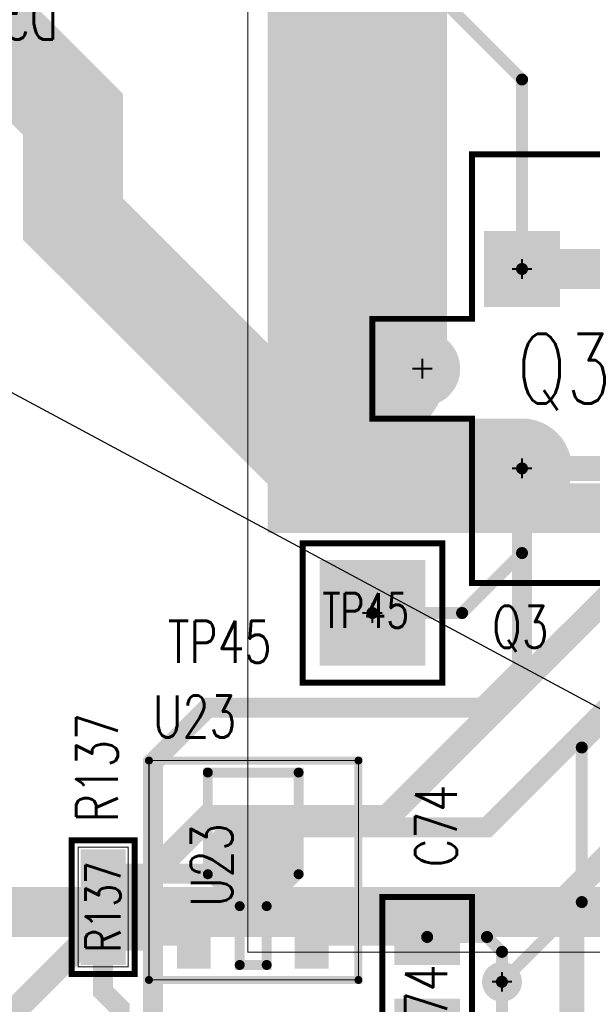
# Model space of a CAD drawing. Extents: x -7.2 to 18.3, y -5.6 to 10.9.
# Tile 98 of 112: x 9.2 to 9.8, y 2.6 to 3.5. Entities that reach past the tile are written whole.
import ezdxf
from ezdxf.enums import TextEntityAlignment as Align

# ---------------------------------------------------------------- set-up
doc = ezdxf.new("R2010")
doc.units = 0
for name, pattern in [('SIG_14', [2, 1, 1]), ('SIG_154', [2, 1, 1]), ('SIG_156', [2, 1, 1]), ('SIG_17', [2, 1, 1]), ('SIG_178', [2, 1, 1]), ('SIG_19', [2, 1, 1]), ('SIG_203', [2, 1, 1]), ('SIG_7', [2, 1, 1]), ('SIG_92', [2, 1, 1]), ('TRMIDX_1', [2, 1, 1])]:
    doc.linetypes.add(name, pattern=pattern)
for name, color, linetype in [('2D_LINE_02', 112, 'CONTINUOUS'), ('DRIL_NPLTE_THRU_01', 16, 'CONTINUOUS'), ('DRIL_NPLTE_THRU_03', 146, 'CONTINUOUS'), ('DRIL_NPLTE_THRU_04', 176, 'CONTINUOUS'), ('DRIL_PLTE_THRU_01', 16, 'CONTINUOUS'), ('DRIL_PLTE_THRU_03', 146, 'CONTINUOUS'), ('DRIL_PLTE_THRU_04', 176, 'CONTINUOUS'), ('DRIL_SYMBOL', 254, 'CONTINUOUS'), ('LINK_00', 2, 'CONTINUOUS'), ('PADS_BOT', 5, 'CONTINUOUS'), ('PADS_INNER', 1, 'CONTINUOUS'), ('PADS_TOP', 1, 'CONTINUOUS'), ('PADS_XR_131', 3, 'CONTINUOUS'), ('PADS_XR_132', 6, 'CONTINUOUS'), ('PADS_XR_133', 254, 'CONTINUOUS'), ('PART_NAME_123', 255, 'CONTINUOUS'), ('PART_NAME_124', 6, 'CONTINUOUS'), ('PART_NAME_129', 2, 'CONTINUOUS'), ('PART_NAME_130', 106, 'CONTINUOUS'), ('PART_TOP_2DLINE_123', 255, 'CONTINUOUS'), ('PART_TOP_2DLINE_129', 2, 'CONTINUOUS'), ('PART_TOP_COPPER_01', 1, 'CONTINUOUS'), ('TRACE_01', 1, 'CONTINUOUS'), ('TRACE_03', 130, 'CONTINUOUS'), ('TRACE_04', 5, 'CONTINUOUS'), ('VIAPTS', 56, 'CONTINUOUS')]:
    doc.layers.add(name, color=color, linetype=linetype)
doc.styles.add('W0$001', font='simplex', dxfattribs={"width": 0.75})
doc.styles.add('W0$005', font='simplex', dxfattribs={"width": 0.75})
doc.styles.add('W0$006', font='simplex', dxfattribs={"width": 0.75})

# ---------------------------------------------------------------- blocks, each defined once
blk = doc.blocks.new('SMOOTH_0$05')
at = {"const_width": 0.025}
blk.add_lwpolyline([(-0.0125, 0, 1), (0.0125, 0, 1)], format="xyb", close=True, dxfattribs=at)
blk = doc.blocks.new('DRAWING_290')
at = {"layer": '2D_LINE_02', "const_width": 0.05}
blk.add_lwpolyline([(2.745, -2.245), (5.495, -2.245), (5.495, -2.25), (4.275, -2.25), (4.275, -2.865), (5.6669, -2.865), (5.7669, -2.965), (5.7669, -3.11), (6.05, -3.11), (6.05, -3.47), (5.37, -3.47), (5.37, -4.745), (6.075, -4.745), (6.075, -5.44), (5.725, -5.44), (5.725, -5.15), (4.49, -5.15), (4.49, -4.99), (1.44, -4.99)], dxfattribs=at)
at = {"layer": '2D_LINE_02'}
blk.add_blockref('SMOOTH_0$05', (5.37, -4.745), dxfattribs=at)
blk = doc.blocks.new('SMOOTH_0$006')
at = {"const_width": 0.003}
blk.add_lwpolyline([(-0.0015, 0, 1), (0.0015, 0, 1)], format="xyb", close=True, dxfattribs=at)
blk = doc.blocks.new('SMOOTH_0$001')
at = {"const_width": 0.0005}
blk.add_lwpolyline([(-0.00025, 0, 1), (0.00025, 0, 1)], format="xyb", close=True, dxfattribs=at)
blk = doc.blocks.new('PART_BODY_TOP_331')
at = {"layer": 'PART_TOP_2DLINE_123', "const_width": 0.006}
blk.add_lwpolyline([(0.315, 0.14), (-0.115, 0.14), (-0.115, -0.05), (0.05, -0.05), (0.05, -0.15), (0.15, -0.15), (0.15, -0.05), (0.315, -0.05)], close=True, dxfattribs=at)
at = {"layer": 'PART_TOP_2DLINE_129', "const_width": 0.001}
blk.add_lwpolyline([(0.315, 0.14), (-0.115, 0.14), (-0.115, -0.05), (0.05, -0.05), (0.05, -0.15), (0.15, -0.15), (0.15, -0.05), (0.315, -0.05)], close=True, dxfattribs=at)
at = {"layer": 'PART_TOP_2DLINE_123'}
for p in [(-0.115, 0.14), (0.315, 0.14), (-0.115, -0.05), (0.05, -0.05), (0.15, -0.05), (0.315, -0.05), (0.05, -0.15), (0.15, -0.15)]:
    blk.add_blockref('SMOOTH_0$006', p, dxfattribs=at)
at = {"layer": 'PART_TOP_2DLINE_129'}
for p in [(-0.115, 0.14), (0.315, 0.14), (-0.115, -0.05), (0.05, -0.05), (0.15, -0.05), (0.315, -0.05), (0.05, -0.15), (0.15, -0.15)]:
    blk.add_blockref('SMOOTH_0$001', p, dxfattribs=at)
blk = doc.blocks.new('DRIL_SYMBOL_0$041')
at = {"layer": 'DRIL_SYMBOL', "const_width": 0.002}
for points in [[(0, -0.01), (0, 0.01)], [(-0.01, 0), (0.01, 0)]]:
    blk.add_lwpolyline(points, dxfattribs=at)
blk = doc.blocks.new('DRIL_HOLE_0$041')
at = {"const_width": 0.0205}
blk.add_lwpolyline([(-0.01025, 0, 1), (0.01025, 0, 1)], format="xyb", close=True, dxfattribs=at)
blk.add_blockref('DRIL_SYMBOL_0$041', (0, 0))
blk = doc.blocks.new('PAD_5')
at = {"const_width": 0.035}
blk.add_lwpolyline([(0, -0.0175, 1), (0, 0.0175, 1)], format="xyb", close=True, dxfattribs=at)
blk = doc.blocks.new('PAD_8')
at = {"const_width": 0.07}
blk.add_lwpolyline([(-0.035, 0), (0.035, 0)], dxfattribs=at)
blk = doc.blocks.new('PAD_9')
at = {"const_width": 0.076}
blk.add_lwpolyline([(-0.038, 0), (0.038, 0)], dxfattribs=at)
blk = doc.blocks.new('STK_TOP_7')
at = {"layer": 'DRIL_PLTE_THRU_01'}
blk.add_blockref('DRIL_HOLE_0$041', (0, 0), dxfattribs=at)
at = {"layer": 'DRIL_PLTE_THRU_03'}
blk.add_blockref('DRIL_HOLE_0$041', (0, 0), dxfattribs=at)
at = {"layer": 'DRIL_PLTE_THRU_04'}
blk.add_blockref('DRIL_HOLE_0$041', (0, 0), dxfattribs=at)
at = {"layer": 'PADS_BOT'}
blk.add_blockref('PAD_8', (0, 0), dxfattribs=at)
at = {"layer": 'PADS_INNER'}
blk.add_blockref('PAD_5', (0, 0), dxfattribs=at)
at = {"layer": 'PADS_TOP'}
blk.add_blockref('PAD_8', (0, 0), dxfattribs=at)
at = {"layer": 'PADS_XR_131'}
blk.add_blockref('PAD_9', (0, 0), dxfattribs=at)
at = {"layer": 'PADS_XR_132'}
blk.add_blockref('PAD_9', (0, 0), dxfattribs=at)
blk = doc.blocks.new('PAD_10')
at = {"const_width": 0.038}
blk.add_lwpolyline([(0, -0.019, 1), (0, 0.019, 1)], format="xyb", close=True, dxfattribs=at)
blk = doc.blocks.new('STK_TOP_6')
at = {"layer": 'DRIL_PLTE_THRU_01'}
blk.add_blockref('DRIL_HOLE_0$041', (0, 0), dxfattribs=at)
at = {"layer": 'DRIL_PLTE_THRU_03'}
blk.add_blockref('DRIL_HOLE_0$041', (0, 0), dxfattribs=at)
at = {"layer": 'DRIL_PLTE_THRU_04'}
blk.add_blockref('DRIL_HOLE_0$041', (0, 0), dxfattribs=at)
at = {"layer": 'PADS_BOT'}
blk.add_blockref('PAD_5', (0, 0), dxfattribs=at)
at = {"layer": 'PADS_INNER'}
blk.add_blockref('PAD_5', (0, 0), dxfattribs=at)
at = {"layer": 'PADS_TOP'}
blk.add_blockref('PAD_5', (0, 0), dxfattribs=at)
at = {"layer": 'PADS_XR_131'}
blk.add_blockref('PAD_10', (0, 0), dxfattribs=at)
at = {"layer": 'PADS_XR_132'}
blk.add_blockref('PAD_10', (0, 0), dxfattribs=at)
blk = doc.blocks.new('SYM_TOP_4')
for name, p in [('PART_BODY_TOP_331', (0, 0)), ('STK_TOP_7', (0, 0)), ('STK_TOP_6', (0.2, 0)), ('STK_TOP_6', (0.1, -0.1))]:
    blk.add_blockref(name, p)
blk = doc.blocks.new('PART_TOP_3')
blk.add_blockref('SYM_TOP_4', (0, 0))
at = {"layer": 'PART_NAME_123', "style": 'W0$006', "width": 0.75}
blk.add_text('Q3', height=0.042, rotation=90, dxfattribs=at).set_placement((0.3799, -0.0301))
at = {"layer": 'PART_NAME_129', "style": 'W0$001', "width": 0.75}
blk.add_text('Q3', height=0.07, rotation=90, dxfattribs=at).set_placement((0.1349, -0.0051))
blk = doc.blocks.new('PART_BODY_TOP_334')
at = {"layer": 'PART_TOP_2DLINE_123', "const_width": 0.006}
blk.add_lwpolyline([(0.085, 0.045), (0.085, -0.045), (-0.085, -0.045), (-0.085, 0.045)], close=True, dxfattribs=at)
at = {"layer": 'PART_TOP_2DLINE_129', "const_width": 0.001}
blk.add_lwpolyline([(0.085, 0.045), (0.085, -0.045), (-0.085, -0.045), (-0.085, 0.045)], close=True, dxfattribs=at)
at = {"layer": 'PART_TOP_2DLINE_123'}
for p in [(-0.085, 0.045), (0.085, 0.045), (-0.085, -0.045), (0.085, -0.045)]:
    blk.add_blockref('SMOOTH_0$006', p, dxfattribs=at)
at = {"layer": 'PART_TOP_2DLINE_129'}
for p in [(-0.085, 0.045), (0.085, 0.045), (-0.085, -0.045), (0.085, -0.045)]:
    blk.add_blockref('SMOOTH_0$001', p, dxfattribs=at)
blk = doc.blocks.new('DRIL_HOLE_0')
blk.add_lwpolyline([(0, 0, 1), (0, 0, 1)], format="xyb", close=True)
blk = doc.blocks.new('PAD_1')
blk.add_lwpolyline([(0, 0, 1), (0, 0, 1)], format="xyb", close=True)
blk = doc.blocks.new('PAD_37')
at = {"const_width": 0.056}
blk.add_lwpolyline([(-0.033, 0), (0.033, 0)], dxfattribs=at)
blk = doc.blocks.new('PAD_38')
at = {"const_width": 0.05}
blk.add_lwpolyline([(-0.03, 0), (0.03, 0)], dxfattribs=at)
blk = doc.blocks.new('STK_TOP_10')
at = {"layer": 'DRIL_NPLTE_THRU_01'}
blk.add_blockref('DRIL_HOLE_0', (0, 0), dxfattribs=at)
at = {"layer": 'DRIL_NPLTE_THRU_03'}
blk.add_blockref('DRIL_HOLE_0', (0, 0), dxfattribs=at)
at = {"layer": 'DRIL_NPLTE_THRU_04'}
blk.add_blockref('DRIL_HOLE_0', (0, 0), dxfattribs=at)
at = {"layer": 'PADS_BOT'}
blk.add_blockref('PAD_1', (0, 0), dxfattribs=at)
at = {"layer": 'PADS_INNER'}
blk.add_blockref('PAD_1', (0, 0), dxfattribs=at)
at = {"layer": 'PADS_TOP', "rotation": 90}
blk.add_blockref('PAD_38', (0, 0), dxfattribs=at)
at = {"layer": 'PADS_XR_131', "rotation": 90}
blk.add_blockref('PAD_37', (0, 0), dxfattribs=at)
at = {"layer": 'PADS_XR_133', "rotation": 90}
blk.add_blockref('PAD_38', (0, 0), dxfattribs=at)
blk = doc.blocks.new('SYM_TOP_7')
for name, p in [('STK_TOP_10', (-0.045, 0)), ('STK_TOP_10', (0.045, 0)), ('PART_BODY_TOP_334', (0, 0))]:
    blk.add_blockref(name, p)
blk = doc.blocks.new('PART_TOP_119')
blk.add_blockref('SYM_TOP_7', (0, 0))
at = {"layer": 'PART_NAME_123', "style": 'W0$006', "width": 0.75}
blk.add_text('C74', height=0.042, dxfattribs=at).set_placement((0.1151, -0.0299))
at = {"layer": 'PART_NAME_129', "style": 'W0$001', "width": 0.75}
blk.add_text('C74', height=0.042, dxfattribs=at).set_placement((-0.065, -0.02))
blk = doc.blocks.new('SMOOTH_0$0011')
at = {"const_width": 0.00055}
blk.add_lwpolyline([(-0.00027, 0, 1), (0.00027, 0, 1)], format="xyb", close=True, dxfattribs=at)
blk = doc.blocks.new('SMOOTH_0$008')
at = {"const_width": 0.004}
blk.add_lwpolyline([(-0.002, 0, 1), (0.002, 0, 1)], format="xyb", close=True, dxfattribs=at)
blk = doc.blocks.new('SMOOTH_0$01')
at = {"const_width": 0.005}
blk.add_lwpolyline([(-0.0025, 0, 1), (0.0025, 0, 1)], format="xyb", close=True, dxfattribs=at)
blk = doc.blocks.new('PART_BODY_TOP_380')
at = {"layer": 'PART_TOP_2DLINE_123', "const_width": 0.008}
blk.add_lwpolyline([(-0.104, 0.097), (-0.104, -0.123), (0.106, -0.123), (0.106, 0.097)], close=True, dxfattribs=at)
at = {"layer": 'PART_TOP_2DLINE_129', "const_width": 0.0011}
blk.add_lwpolyline([(-0.104, 0.097), (-0.104, -0.123), (0.106, -0.123), (0.106, 0.097)], close=True, dxfattribs=at)
at = {"layer": 'PART_TOP_COPPER_01', "linetype": 'TRMIDX_1', "const_width": 0.01}
blk.add_lwpolyline([(-0.013, -0.108), (-0.013, -0.049), (-0.045, -0.017), (-0.045, 0.085), (0.046, 0.085), (0.046, -0.017), (0.014, -0.049), (0.014, -0.108)], close=True, dxfattribs=at)
at = {"layer": 'PART_TOP_2DLINE_123'}
for p in [(-0.104, 0.097), (0.106, 0.097), (-0.104, -0.123), (0.106, -0.123)]:
    blk.add_blockref('SMOOTH_0$008', p, dxfattribs=at)
at = {"layer": 'PART_TOP_2DLINE_129'}
for p in [(-0.104, 0.097), (0.106, 0.097), (-0.104, -0.123), (0.106, -0.123)]:
    blk.add_blockref('SMOOTH_0$0011', p, dxfattribs=at)
at = {"layer": 'PART_TOP_COPPER_01'}
for p in [(-0.045, 0.085), (0.046, 0.085), (-0.045, -0.017), (0.046, -0.017), (-0.013, -0.049), (0.014, -0.049), (-0.013, -0.108), (0.014, -0.108)]:
    blk.add_blockref('SMOOTH_0$01', p, dxfattribs=at)
blk = doc.blocks.new('PAD_106')
at = {"const_width": 0.034}
blk.add_lwpolyline([(-0.033, 0), (0.033, 0)], dxfattribs=at)
blk = doc.blocks.new('PAD_107')
at = {"const_width": 0.02756}
blk.add_lwpolyline([(-0.02953, 0), (0.02953, 0)], dxfattribs=at)
blk = doc.blocks.new('STK_TOP_65')
at = {"layer": 'DRIL_NPLTE_THRU_01'}
blk.add_blockref('DRIL_HOLE_0', (0, 0), dxfattribs=at)
at = {"layer": 'DRIL_NPLTE_THRU_03'}
blk.add_blockref('DRIL_HOLE_0', (0, 0), dxfattribs=at)
at = {"layer": 'DRIL_NPLTE_THRU_04'}
blk.add_blockref('DRIL_HOLE_0', (0, 0), dxfattribs=at)
at = {"layer": 'PADS_BOT'}
blk.add_blockref('PAD_1', (0, 0), dxfattribs=at)
at = {"layer": 'PADS_INNER'}
blk.add_blockref('PAD_1', (0, 0), dxfattribs=at)
at = {"layer": 'PADS_TOP', "rotation": 90}
blk.add_blockref('PAD_107', (0, 0), dxfattribs=at)
at = {"layer": 'PADS_XR_131', "rotation": 90}
blk.add_blockref('PAD_106', (0, 0), dxfattribs=at)
at = {"layer": 'PADS_XR_133', "rotation": 90}
blk.add_blockref('PAD_107', (0, 0), dxfattribs=at)
blk = doc.blocks.new('PAD_108')
at = {"const_width": 0.0465}
blk.add_lwpolyline([(0, -0.02325, 1), (0, 0.02325, 1)], format="xyb", close=True, dxfattribs=at)
blk = doc.blocks.new('PAD_109')
at = {"const_width": 0.0433}
blk.add_lwpolyline([(0, -0.02165, 1), (0, 0.02165, 1)], format="xyb", close=True, dxfattribs=at)
blk = doc.blocks.new('STK_TOP_66')
at = {"layer": 'DRIL_NPLTE_THRU_01'}
blk.add_blockref('DRIL_HOLE_0', (0, 0), dxfattribs=at)
at = {"layer": 'DRIL_NPLTE_THRU_03'}
blk.add_blockref('DRIL_HOLE_0', (0, 0), dxfattribs=at)
at = {"layer": 'DRIL_NPLTE_THRU_04'}
blk.add_blockref('DRIL_HOLE_0', (0, 0), dxfattribs=at)
at = {"layer": 'PADS_BOT'}
blk.add_blockref('PAD_1', (0, 0), dxfattribs=at)
at = {"layer": 'PADS_INNER'}
blk.add_blockref('PAD_1', (0, 0), dxfattribs=at)
at = {"layer": 'PADS_TOP'}
blk.add_blockref('PAD_109', (0, 0), dxfattribs=at)
at = {"layer": 'PADS_XR_131'}
blk.add_blockref('PAD_108', (0, 0), dxfattribs=at)
at = {"layer": 'PADS_XR_133'}
blk.add_blockref('PAD_109', (0, 0), dxfattribs=at)
blk = doc.blocks.new('SYM_TOP_53')
for name, p in [('PART_BODY_TOP_380', (0, 0)), ('STK_TOP_66', (0, 0)), ('STK_TOP_65', (-0.05906, -0.07874)), ('STK_TOP_65', (0.05906, -0.07874))]:
    blk.add_blockref(name, p)
blk = doc.blocks.new('PART_TOP_220')
blk.add_blockref('SYM_TOP_53', (0, 0))
at = {"layer": 'PART_NAME_123', "style": 'W0$005', "width": 0.75}
blk.add_text('U23', height=0.042, dxfattribs=at).set_placement((-0.1001, 0.1201))
at = {"layer": 'PART_NAME_129', "style": 'W0$001', "width": 0.75}
blk.add_text('U23', height=0.042, rotation=90, dxfattribs=at).set_placement((-0.0202, -0.0499))
blk = doc.blocks.new('PART_BODY_TOP_346')
at = {"layer": 'PART_TOP_2DLINE_123', "const_width": 0.006}
blk.add_lwpolyline([(-0.06693, -0.0315), (0.06693, -0.0315), (0.06693, 0.0315), (-0.06693, 0.0315)], close=True, dxfattribs=at)
at = {"layer": 'PART_TOP_2DLINE_129', "const_width": 0.001}
blk.add_lwpolyline([(-0.06, -0.025), (0.06, -0.025), (0.06, 0.025), (-0.06, 0.025)], close=True, dxfattribs=at)
at = {"layer": 'PART_TOP_2DLINE_123'}
for p in [(-0.06693, 0.0315), (0.06693, 0.0315), (-0.06693, -0.0315), (0.06693, -0.0315)]:
    blk.add_blockref('SMOOTH_0$006', p, dxfattribs=at)
at = {"layer": 'PART_TOP_2DLINE_129'}
for p in [(-0.06, 0.025), (0.06, 0.025), (-0.06, -0.025), (0.06, -0.025)]:
    blk.add_blockref('SMOOTH_0$001', p, dxfattribs=at)
blk = doc.blocks.new('PAD_46')
at = {"const_width": 0.045}
blk.add_lwpolyline([(-0.0245, 0), (0.0245, 0)], dxfattribs=at)
blk = doc.blocks.new('PAD_47')
at = {"const_width": 0.039}
blk.add_lwpolyline([(-0.0215, 0), (0.0215, 0)], dxfattribs=at)
blk = doc.blocks.new('STK_TOP_14')
at = {"layer": 'DRIL_PLTE_THRU_01'}
blk.add_blockref('DRIL_HOLE_0', (0, 0), dxfattribs=at)
at = {"layer": 'DRIL_PLTE_THRU_03'}
blk.add_blockref('DRIL_HOLE_0', (0, 0), dxfattribs=at)
at = {"layer": 'DRIL_PLTE_THRU_04'}
blk.add_blockref('DRIL_HOLE_0', (0, 0), dxfattribs=at)
at = {"layer": 'PADS_BOT'}
blk.add_blockref('PAD_1', (0, 0), dxfattribs=at)
at = {"layer": 'PADS_INNER'}
blk.add_blockref('PAD_1', (0, 0), dxfattribs=at)
at = {"layer": 'PADS_TOP'}
blk.add_blockref('PAD_47', (0, 0), dxfattribs=at)
at = {"layer": 'PADS_XR_131'}
blk.add_blockref('PAD_46', (0, 0), dxfattribs=at)
at = {"layer": 'PADS_XR_133'}
blk.add_blockref('PAD_47', (0, 0), dxfattribs=at)
blk = doc.blocks.new('SYM_TOP_19')
for name, p in [('PART_BODY_TOP_346', (0, 0)), ('STK_TOP_14', (-0.0335, 0)), ('STK_TOP_14', (0.0335, 0))]:
    blk.add_blockref(name, p)
blk = doc.blocks.new('PART_TOP_249')
blk.add_blockref('SYM_TOP_19', (0, 0))
at = {"layer": 'PART_NAME_123', "style": 'W0$006', "width": 0.75}
blk.add_text('R137', height=0.042, rotation=180, dxfattribs=at).set_placement((-0.0851, 0.0149))
at = {"layer": 'PART_NAME_129', "style": 'W0$001', "width": 0.75}
blk.add_text('R137', height=0.035, rotation=180, dxfattribs=at).set_placement((-0.0001, -0.0001), align=Align.MIDDLE_CENTER)
blk = doc.blocks.new('PART_BODY_TOP_366')
at = {"layer": 'PART_TOP_2DLINE_123', "const_width": 0.006}
blk.add_lwpolyline([(-0.07, -0.07), (-0.07, 0.07), (0.07, 0.07), (0.07, -0.07)], close=True, dxfattribs=at)
at = {"layer": 'PART_TOP_2DLINE_129', "const_width": 0.001}
blk.add_lwpolyline([(-0.07, -0.07), (-0.07, 0.07), (0.07, 0.07), (0.07, -0.07)], close=True, dxfattribs=at)
at = {"layer": 'PART_TOP_2DLINE_123'}
for p in [(-0.07, 0.07), (0.07, 0.07), (-0.07, -0.07), (0.07, -0.07)]:
    blk.add_blockref('SMOOTH_0$006', p, dxfattribs=at)
at = {"layer": 'PART_TOP_2DLINE_129'}
for p in [(-0.07, 0.07), (0.07, 0.07), (-0.07, -0.07), (0.07, -0.07)]:
    blk.add_blockref('SMOOTH_0$001', p, dxfattribs=at)
blk = doc.blocks.new('DRIL_SYMBOL_0$063')
at = {"layer": 'DRIL_SYMBOL', "const_width": 0.002}
for points in [[(0, -0.01), (0, 0.01)], [(-0.01, 0), (0.01, 0)]]:
    blk.add_lwpolyline(points, dxfattribs=at)
blk = doc.blocks.new('DRIL_HOLE_0$063')
at = {"const_width": 0.0315}
blk.add_lwpolyline([(-0.01575, 0, 1), (0.01575, 0, 1)], format="xyb", close=True, dxfattribs=at)
blk.add_blockref('DRIL_SYMBOL_0$063', (0, 0))
blk = doc.blocks.new('PAD_79')
at = {"const_width": 0.1}
blk.add_lwpolyline([(-0.05, 0), (0.05, 0)], dxfattribs=at)
blk = doc.blocks.new('PAD_80')
at = {"const_width": 0.106}
blk.add_lwpolyline([(-0.053, 0), (0.053, 0)], dxfattribs=at)
blk = doc.blocks.new('STK_TOP_47')
at = {"layer": 'DRIL_PLTE_THRU_01'}
blk.add_blockref('DRIL_HOLE_0$063', (0, 0), dxfattribs=at)
at = {"layer": 'DRIL_PLTE_THRU_03'}
blk.add_blockref('DRIL_HOLE_0$063', (0, 0), dxfattribs=at)
at = {"layer": 'DRIL_PLTE_THRU_04'}
blk.add_blockref('DRIL_HOLE_0$063', (0, 0), dxfattribs=at)
at = {"layer": 'PADS_BOT'}
blk.add_blockref('PAD_79', (0, 0), dxfattribs=at)
at = {"layer": 'PADS_INNER'}
blk.add_blockref('PAD_79', (0, 0), dxfattribs=at)
at = {"layer": 'PADS_TOP'}
blk.add_blockref('PAD_79', (0, 0), dxfattribs=at)
at = {"layer": 'PADS_XR_131'}
blk.add_blockref('PAD_80', (0, 0), dxfattribs=at)
at = {"layer": 'PADS_XR_132'}
blk.add_blockref('PAD_80', (0, 0), dxfattribs=at)
blk = doc.blocks.new('SYM_TOP_39')
for name in ['PART_BODY_TOP_366', 'STK_TOP_47']:
    blk.add_blockref(name, (0, 0))
blk = doc.blocks.new('PART_TOP_405')
blk.add_blockref('SYM_TOP_39', (0, 0))
at = {"layer": 'PART_NAME_123', "style": 'W0$005', "width": 0.75}
blk.add_text('TP45', height=0.042, dxfattribs=at).set_placement((-0.2051, -0.0499))
at = {"layer": 'PART_NAME_129', "style": 'W0$001', "width": 0.75}
blk.add_text('TP45', height=0.035, dxfattribs=at).set_placement((-0.05, -0.015))
blk = doc.blocks.new('PAD_134')
at = {"const_width": 0.03}
blk.add_lwpolyline([(-0.05, -0.015), (0.05, -0.015, 1), (0.05, 0.015), (-0.05, 0.015, 1)], format="xyb", close=True, dxfattribs=at)
blk = doc.blocks.new('PAD_133')
at = {"const_width": 0.033}
blk.add_lwpolyline([(-0.05, -0.0165), (0.05, -0.0165, 1), (0.05, 0.0165), (-0.05, 0.0165, 1)], format="xyb", close=True, dxfattribs=at)
blk = doc.blocks.new('STK_BOT_76')
at = {"layer": 'DRIL_NPLTE_THRU_01'}
blk.add_blockref('DRIL_HOLE_0', (0, 0), dxfattribs=at)
at = {"layer": 'DRIL_NPLTE_THRU_03'}
blk.add_blockref('DRIL_HOLE_0', (0, 0), dxfattribs=at)
at = {"layer": 'DRIL_NPLTE_THRU_04'}
blk.add_blockref('DRIL_HOLE_0', (0, 0), dxfattribs=at)
at = {"layer": 'PADS_BOT', "rotation": 90}
blk.add_blockref('PAD_134', (0, 0), dxfattribs=at)
at = {"layer": 'PADS_INNER'}
blk.add_blockref('PAD_1', (0, 0), dxfattribs=at)
at = {"layer": 'PADS_TOP'}
blk.add_blockref('PAD_1', (0, 0), dxfattribs=at)
at = {"layer": 'PADS_XR_131', "rotation": 90}
blk.add_blockref('PAD_133', (0, 0), dxfattribs=at)
at = {"layer": 'PADS_XR_133', "rotation": 90}
blk.add_blockref('PAD_134', (0, 0), dxfattribs=at)
blk = doc.blocks.new('PAD_136')
at = {"const_width": 0.375}
blk.add_lwpolyline([(-0.215, 0), (0.215, 0)], dxfattribs=at)
blk = doc.blocks.new('PAD_135')
at = {"const_width": 0.381}
blk.add_lwpolyline([(-0.218, 0), (0.218, 0)], dxfattribs=at)
blk = doc.blocks.new('STK_BOT_77')
at = {"layer": 'DRIL_NPLTE_THRU_01'}
blk.add_blockref('DRIL_HOLE_0', (0, 0), dxfattribs=at)
at = {"layer": 'DRIL_NPLTE_THRU_03'}
blk.add_blockref('DRIL_HOLE_0', (0, 0), dxfattribs=at)
at = {"layer": 'DRIL_NPLTE_THRU_04'}
blk.add_blockref('DRIL_HOLE_0', (0, 0), dxfattribs=at)
at = {"layer": 'PADS_BOT'}
blk.add_blockref('PAD_136', (0, 0), dxfattribs=at)
at = {"layer": 'PADS_INNER'}
blk.add_blockref('PAD_1', (0, 0), dxfattribs=at)
at = {"layer": 'PADS_TOP'}
blk.add_blockref('PAD_1', (0, 0), dxfattribs=at)
at = {"layer": 'PADS_XR_131'}
blk.add_blockref('PAD_135', (0, 0), dxfattribs=at)
at = {"layer": 'PADS_XR_133'}
blk.add_blockref('PAD_136', (0, 0), dxfattribs=at)
blk = doc.blocks.new('SYM_BOT_63')
for name, p in [('STK_BOT_77', (0, 0.13)), ('STK_BOT_76', (-0.1005, -0.2493)), ('STK_BOT_76', (0.0995, -0.2493))]:
    blk.add_blockref(name, p)
blk = doc.blocks.new('PART_BOT_438')
blk.add_blockref('SYM_BOT_63', (0, 0))
at = {"layer": 'PART_NAME_124', "style": 'W0$005', "width": 0.75}
blk.add_text('D3', height=0.042, rotation=90, dxfattribs=at).set_placement((-0.1701, -0.4349))
at = {"layer": 'PART_NAME_130', "style": 'W0$001', "width": 0.75}
blk.add_text('D3', height=0.14, rotation=90, dxfattribs=at).set_placement((0.0949, -0.1049))
blk = doc.blocks.new('PART_BODY_TOP_389')
at = {"layer": 'PART_TOP_2DLINE_129', "const_width": 0.001}
blk.add_lwpolyline([(-1.05, 0.325), (1, 0.325), (1, -0.575), (-1.05, -0.575)], close=True, dxfattribs=at)
at = {"layer": 'PART_TOP_2DLINE_129'}
blk.add_blockref('SMOOTH_0$001', (1, -0.575), dxfattribs=at)
blk = doc.blocks.new('SYM_TOP_62')
blk.add_blockref('PART_BODY_TOP_389', (0, 0))
blk = doc.blocks.new('PART_TOP_445')
blk.add_blockref('SYM_TOP_62', (0, 0))
blk = doc.blocks.new('SMOOTH_0$15')
at = {"const_width": 0.075}
blk.add_lwpolyline([(-0.0375, 0, 1), (0.0375, 0, 1)], format="xyb", close=True, dxfattribs=at)
blk = doc.blocks.new('SMOOTH_0$025')
at = {"const_width": 0.0125}
blk.add_lwpolyline([(-0.00625, 0, 1), (0.00625, 0, 1)], format="xyb", close=True, dxfattribs=at)
blk = doc.blocks.new('SMOOTH_0$02')
at = {"const_width": 0.01}
blk.add_lwpolyline([(-0.005, 0, 1), (0.005, 0, 1)], format="xyb", close=True, dxfattribs=at)
blk = doc.blocks.new('TRACE_1664')
at = {"layer": 'TRACE_01', "linetype": 'SIG_92', "const_width": 0.02}
blk.add_lwpolyline([(9.3267, 2.5049), (9.3267, 2.5539), (9.3102, 2.5704), (9.3102, 2.6214)], dxfattribs=at)
at = {"layer": 'TRACE_01'}
for p in [(9.3102, 2.6214), (9.3102, 2.5704), (9.3267, 2.5539), (9.3267, 2.5049)]:
    blk.add_blockref('SMOOTH_0$02', p, dxfattribs=at)
blk = doc.blocks.new('TRACE_1662')
at = {"layer": 'TRACE_01', "linetype": 'SIG_92', "const_width": 0.02}
blk.add_lwpolyline([(9.3102, 2.6214), (9.35615, 2.6214), (9.36091, 2.62616), (9.40114, 2.62616)], dxfattribs=at)
at = {"layer": 'TRACE_01'}
for p in [(9.3102, 2.6214), (9.35615, 2.6214), (9.36091, 2.62616), (9.40114, 2.62616)]:
    blk.add_blockref('SMOOTH_0$02', p, dxfattribs=at)
blk = doc.blocks.new('SMOOTH_0$012')
at = {"const_width": 0.006}
blk.add_lwpolyline([(-0.003, 0, 1), (0.003, 0, 1)], format="xyb", close=True, dxfattribs=at)
blk = doc.blocks.new('SMOOTH_0$04')
at = {"const_width": 0.02}
blk.add_lwpolyline([(-0.01, 0, 1), (0.01, 0, 1)], format="xyb", close=True, dxfattribs=at)
blk = doc.blocks.new('SMOOTH_0$1')
at = {"const_width": 0.05}
blk.add_lwpolyline([(-0.025, 0, 1), (0.025, 0, 1)], format="xyb", close=True, dxfattribs=at)
blk = doc.blocks.new('DRIL_SYMBOL_0$018')
at = {"layer": 'DRIL_SYMBOL', "const_width": 0.002}
for points in [[(0, -0.01), (0, 0.01)], [(-0.01, 0), (0.01, 0)]]:
    blk.add_lwpolyline(points, dxfattribs=at)
blk = doc.blocks.new('DRIL_HOLE_0$018')
at = {"const_width": 0.009}
blk.add_lwpolyline([(-0.0045, 0, 1), (0.0045, 0, 1)], format="xyb", close=True, dxfattribs=at)
blk.add_blockref('DRIL_SYMBOL_0$018', (0, 0))
blk = doc.blocks.new('PAD_138')
at = {"const_width": 0.02}
blk.add_lwpolyline([(0, -0.01, 1), (0, 0.01, 1)], format="xyb", close=True, dxfattribs=at)
blk = doc.blocks.new('STK_TOP_4')
at = {"layer": 'DRIL_PLTE_THRU_01'}
blk.add_blockref('DRIL_HOLE_0$018', (0, 0), dxfattribs=at)
at = {"layer": 'DRIL_PLTE_THRU_03'}
blk.add_blockref('DRIL_HOLE_0$018', (0, 0), dxfattribs=at)
at = {"layer": 'DRIL_PLTE_THRU_04'}
blk.add_blockref('DRIL_HOLE_0$018', (0, 0), dxfattribs=at)
at = {"layer": 'PADS_BOT'}
blk.add_blockref('PAD_138', (0, 0), dxfattribs=at)
at = {"layer": 'PADS_INNER'}
blk.add_blockref('PAD_138', (0, 0), dxfattribs=at)
at = {"layer": 'PADS_TOP'}
blk.add_blockref('PAD_138', (0, 0), dxfattribs=at)
blk = doc.blocks.new('SYM_TOP_2')
blk.add_blockref('STK_TOP_4', (0, 0))

msp = doc.modelspace()

# ---------------------------------------------------------------- linework, layer by layer
at = {"layer": 'LINK_00', "linetype": 'SIG_7'}
msp.add_line((9.1551, 3.205), (10.0302, 2.7349), dxfattribs=at)
at = {"layer": 'TRACE_01', "linetype": 'SIG_203'}
for points, const_width in [([(9.7302, 3.0949), (9.53, 3.0949), (9.28, 3.3449), (9.28, 3.45), (9.0802, 3.65)], 0.1), ([(9.7302, 3.0949), (9.8952, 3.0949), (9.9752, 3.1749), (9.9752, 3.4299)], 0.025), ([(9.5802, 2.9499), (9.6701, 2.9499), (9.7302, 3.01), (9.7302, 3.0949)], 0.012)]:
    msp.add_lwpolyline(points, dxfattribs=dict(at, const_width=const_width))
at = {"layer": 'TRACE_01', "linetype": 'SIG_178', "const_width": 0.012}
msp.add_lwpolyline([(9.7302, 3.2949), (9.7302, 3.4849), (9.5352, 3.6799), (9.3602, 3.6799)], dxfattribs=at)
at = {"layer": 'TRACE_01', "linetype": 'SIG_154', "const_width": 0.02}
for points in [[(9.4602, 2.7049), (9.4602, 2.7299), (9.4551, 2.735), (9.6951, 2.735), (9.8701, 2.91), (10.0852, 2.91), (10.1402, 2.965), (10.1402, 3.4849)], [(9.3102, 2.6884), (9.4602, 2.6884), (9.4602, 2.7049)]]:
    msp.add_lwpolyline(points, dxfattribs=at)
at = {"layer": 'TRACE_01', "linetype": 'SIG_156'}
for points, const_width in [([(9.6351, 2.625), (9.60894, 2.62616), (9.51926, 2.62616)], 0.02), ([(9.7101, 2.58), (9.7101, 2.61), (9.6951, 2.625), (9.6351, 2.625)], 0.012), ([(9.4951, 2.4049), (9.4951, 2.455), (9.5101, 2.47), (9.675, 2.47), (9.71, 2.505), (9.71, 2.58), (9.7101, 2.58)], 0.012)]:
    msp.add_lwpolyline(points, dxfattribs=dict(at, const_width=const_width))
at = {"layer": 'TRACE_03', "linetype": 'SIG_19', "const_width": 0.025}
msp.add_lwpolyline([(8.9602, 2.3049), (8.9602, 2.4549), (9.0202, 2.5149), (9.1852, 2.5149), (9.4152, 2.7449), (9.595, 2.7449), (9.8352, 2.9851), (9.8352, 4.5699), (10.0552, 4.7899), (10.0552, 4.9749)], dxfattribs=at)
at = {"layer": 'TRACE_03', "linetype": 'SIG_17', "const_width": 0.025}
msp.add_lwpolyline([(8.9851, 2.165), (9.6751, 2.165), (9.7801, 2.27), (9.7801, 2.6699), (10.0152, 2.905), (10.0152, 3.035), (10.1101, 3.1299), (10.3702, 3.1299)], dxfattribs=at)
at = {"layer": 'TRACE_04', "linetype": 'SIG_14'}
for points, const_width in [([(9.5801, 3.1949), (9.5801, 3.915)], 0.15), ([(9.5801, 3.1949), (9.6302, 3.1949)], 0.05)]:
    msp.add_lwpolyline(points, dxfattribs=dict(at, const_width=const_width))
at = {"layer": 'TRACE_04', "linetype": 'SIG_178', "const_width": 0.04}
msp.add_lwpolyline([(9.7302, 3.2949), (9.8252, 3.2949), (9.8352, 3.2849)], dxfattribs=at)
at = {"layer": 'TRACE_04', "linetype": 'SIG_156', "const_width": 0.012}
msp.add_lwpolyline([(9.7101, 2.58), (9.7901, 2.66), (9.7901, 2.815), (9.9151, 2.94), (10.0602, 2.94), (10.1252, 3.005), (10.1252, 3.1149)], dxfattribs=at)
at = {"layer": 'TRACE_04', "linetype": 'SIG_203'}
for points, const_width in [([(9.7302, 3.0949), (9.9352, 3.0949), (9.9552, 3.1149), (10.0352, 3.1149)], 0.025), ([(9.3602, 2.3049), (9.3602, 2.7999), (9.4152, 2.8549), (9.6902, 2.8549), (9.7302, 2.8949), (9.7302, 3.0949)], 0.02)]:
    msp.add_lwpolyline(points, dxfattribs=dict(at, const_width=const_width))

# ---------------------------------------------------------------- block references
for name, p in [('DRAWING_290', (4.1301, 7.8)), ('PART_TOP_405', (9.5802, 2.9499)), ('PART_TOP_220', (9.4602, 2.7049)), ('TRACE_1662', (0, 0)), ('TRACE_1664', (0, 0))]:
    msp.add_blockref(name, p)
for name, p, rotation in [('PART_TOP_445', (10.0302, 3.6099), 270), ('PART_TOP_3', (9.7302, 3.2949), 270), ('PART_TOP_249', (9.3102, 2.6549), 270), ('PART_TOP_119', (9.6351, 2.58), 90)]:
    msp.add_blockref(name, p, dxfattribs=dict(rotation=rotation))
at = {"xscale": -1, "rotation": -270}
msp.add_blockref('PART_BOT_438', (8.8302, 3.3549), dxfattribs=at)
at = {"layer": 'TRACE_01'}
for name, p in [('SMOOTH_0$1', (9.28, 3.45)), ('SMOOTH_0$012', (9.7302, 3.4849)), ('SMOOTH_0$1', (9.28, 3.3449)), ('SMOOTH_0$012', (9.7302, 3.2949)), ('SMOOTH_0$1', (9.53, 3.0949)), ('SMOOTH_0$1', (9.7302, 3.0949)), ('SMOOTH_0$025', (9.7302, 3.0949)), ('SMOOTH_0$012', (9.7302, 3.0949)), ('SMOOTH_0$012', (9.7302, 3.01)), ('SMOOTH_0$012', (9.5802, 2.9499)), ('SMOOTH_0$012', (9.6701, 2.9499)), ('SMOOTH_0$02', (9.4551, 2.735)), ('SMOOTH_0$02', (9.4602, 2.7299)), ('SMOOTH_0$02', (9.6951, 2.735)), ('SMOOTH_0$02', (9.4602, 2.7049)), ('SMOOTH_0$02', (9.4602, 2.7049)), ('SMOOTH_0$02', (9.3102, 2.6884)), ('SMOOTH_0$02', (9.4602, 2.6884)), ('SMOOTH_0$02', (9.51926, 2.62616)), ('SMOOTH_0$02', (9.60894, 2.62616)), ('SMOOTH_0$02', (9.6351, 2.625)), ('SMOOTH_0$012', (9.6351, 2.625)), ('SMOOTH_0$012', (9.6951, 2.625)), ('SMOOTH_0$012', (9.7101, 2.61)), ('SMOOTH_0$012', (9.71, 2.58)), ('SMOOTH_0$012', (9.7101, 2.58)), ('SMOOTH_0$012', (9.7101, 2.58))]:
    msp.add_blockref(name, p, dxfattribs=at)
at = {"layer": 'TRACE_03'}
for p in [(9.4152, 2.7449), (9.595, 2.7449), (9.7801, 2.6699)]:
    msp.add_blockref('SMOOTH_0$025', p, dxfattribs=at)
at = {"layer": 'TRACE_04'}
for name, p in [('SMOOTH_0$04', (9.7302, 3.2949)), ('SMOOTH_0$15', (9.5801, 3.1949)), ('SMOOTH_0$05', (9.5801, 3.1949)), ('SMOOTH_0$05', (9.6302, 3.1949)), ('SMOOTH_0$025', (9.7302, 3.0949)), ('SMOOTH_0$02', (9.7302, 3.0949)), ('SMOOTH_0$02', (9.7302, 2.8949)), ('SMOOTH_0$02', (9.4152, 2.8549)), ('SMOOTH_0$02', (9.6902, 2.8549)), ('SMOOTH_0$012', (9.7901, 2.815)), ('SMOOTH_0$02', (9.3602, 2.7999)), ('SMOOTH_0$012', (9.7901, 2.66)), ('SMOOTH_0$012', (9.7101, 2.58))]:
    msp.add_blockref(name, p, dxfattribs=at)
at = {"layer": 'VIAPTS', "linetype": 'SIG_156'}
msp.add_blockref('SYM_TOP_2', (9.7101, 2.58), dxfattribs=at)

doc.saveas('drawing.dxf')
